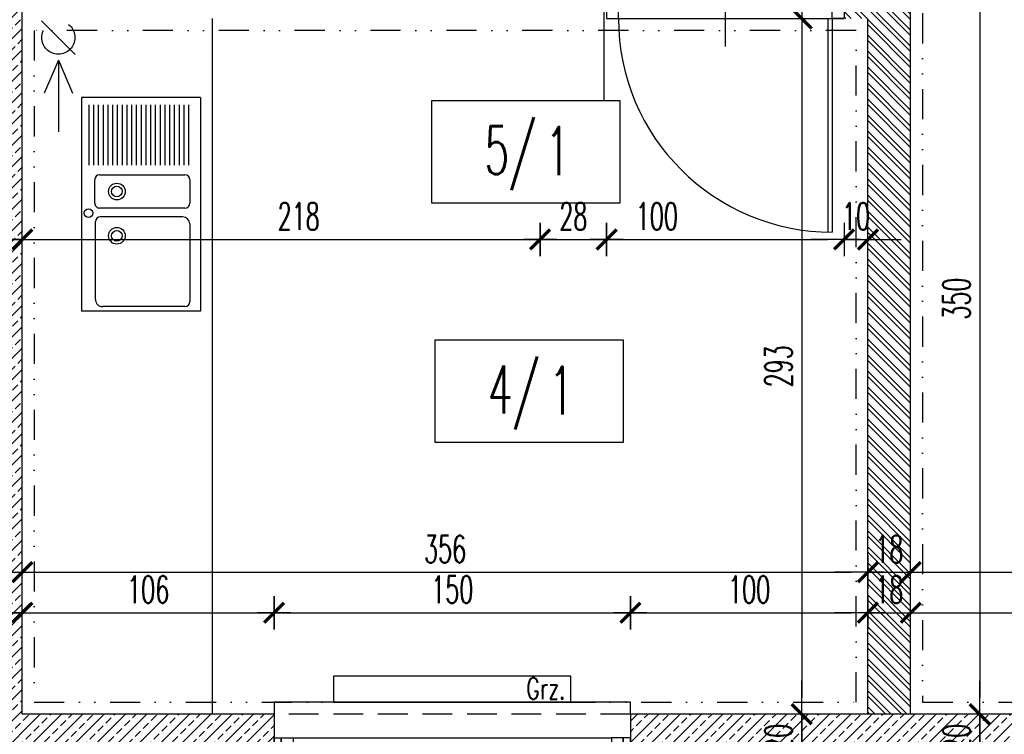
# Model space of a CAD drawing. Extents: x 41755 to 123924, y -112333 to 86187.
# Tile 49 of 256: x 99926 to 100340, y -66484 to -66182. Entities that reach past the tile are written whole.
import ezdxf
from ezdxf.enums import TextEntityAlignment as Align

# ---------------------------------------------------------------- set-up
doc = ezdxf.new("R2010")
doc.units = 0
doc.header["$LTSCALE"] = 50
for name, pattern in [('DASHED', [0.75, 0.5, -0.25]), ('DASHED2', [0.375, 0.25, -0.125]), ('DIVIDE', [31.75, 12.7, -6.35, 0, -6.35, 0, -6.35])]:
    doc.linetypes.add(name, pattern=pattern)
doc.layers.get('0').update_dxf_attribs({"color": 101, "linetype": 'CONTINUOUS'})
doc.layers.add('0-pomoc', color=21, linetype='CONTINUOUS', plot=False)
for name, color, linetype in [('Drz---drzwi', 5, 'CONTINUOUS'), ('Ins-co', 2, 'CONTINUOUS'), ('Ins-went', 141, 'CONTINUOUS'), ('Okn---okna', 5, 'CONTINUOUS'), ('Opis-pom', 6, 'CONTINUOUS'), ('Opis_pom_ramka', 6, 'CONTINUOUS'), ('Sc-beton', 7, 'CONTINUOUS'), ('Sc-beton-hatch', 86, 'CONTINUOUS'), ('Sc-cegla pustak', 42, 'CONTINUOUS'), ('Sc-cegla pustak-hatch', 8, 'CONTINUOUS'), ('Suf-widok', 8, 'CONTINUOUS'), ('Wym-wew', 8, 'CONTINUOUS'), ('Wyp-kuchnia', 71, 'CONTINUOUS')]:
    doc.layers.add(name, color=color, linetype=linetype)
doc.styles.add('KA wymiar', font='romans.shx', dxfattribs={"width": 0.6})
doc.styles.add('ROMANS', font='romans', dxfattribs={"width": 0.85})
doc.dimstyles.new('KA wymiar', dxfattribs={"dimscale": 50, "dimtxt": 0.23, "dimasz": 0.14, "dimexe": 0, "dimexo": 0, "dimgap": 0.08, "dimtad": 1, "dimdec": 1, "dimrnd": 0.5, "dimzin": 9, "dimdsep": 46, "dimtxsty": 'KA wymiar', "dimblk1": 'UKOS', "dimblk2": 'UKOS', "dimsah": 1, "dimcen": 0.2, "dimse1": 1, "dimse2": 1, "dimclrd": 256, "dimclre": 256, "dimclrt": 2, "dimadec": 0, "dimazin": 0, "dimtfac": 1, "dimtdec": 1, "dimtix": 1, "dimtmove": 2, "dimatfit": 3, "dimldrblk": 'DOT', "dimfxl": 0, "dimtolj": 1, "dimtzin": 9, "dimarcsym": 0})
pattern_1 = [(45, (48983.4185, 565.478), (-4.49012806, 4.49012806), []), (45, (48987.9087, 565.478), (-4.49012806, 4.49012806), [3.175, -1.5875])]

# ---------------------------------------------------------------- blocks, each defined once
blk = doc.blocks.new('A$C18127877')
for p, q in [((0, 50), (90, 50)), ((0, 50), (0, 0)), ((90, 50), (90, 0)), ((3, 45), (28.5, 45)), ((3, 43), (28.5, 43)), ((32.5, 7.5), (32.5, 43.5)), ((34.5, 45.5), (44.5, 45.5)), ((46.5, 43.5), (46.5, 7.5)), ((50.18, 42.5), (50.18, 7.81)), ((53.18, 45.5), (86, 45.5)), ((88, 43.5), (88, 8.81)), ((3, 41), (28.5, 41)), ((3, 39), (28.5, 39)), ((3, 37), (28.5, 37)), ((3, 35), (28.5, 35)), ((3, 33), (28.5, 33)), ((3, 31), (28.5, 31)), ((3, 29), (28.5, 29)), ((3, 27), (28.5, 27)), ((3, 25), (28.5, 25)), ((3, 23), (28.5, 23)), ((3, 21), (28.5, 21)), ((3, 19), (28.5, 19)), ((3, 17), (28.5, 17)), ((3, 15), (28.5, 15)), ((3, 13), (28.5, 13)), ((3, 11), (28.5, 11)), ((3, 9), (28.5, 9)), ((3, 7), (28.5, 7)), ((3, 5), (28.5, 5)), ((44.5, 5.5), (34.5, 5.5)), ((85, 5.81), (52.18, 5.81)), ((0, 0), (90, 0)), ((3, 3), (28.5, 3))]:
    blk.add_line(p, q)
for centre, radius in [((39.55, 14.83), 3.5), ((39.55, 14.83), 2.25), ((58.19, 14.83), 3.5), ((58.19, 14.83), 2.25), ((48.69, 2.87), 1.82)]:
    blk.add_circle(centre, radius)
for centre, radius, start, end in [((34.5, 43.5), 2, 90, 180), ((44.5, 43.5), 2, 0, 90), ((53.18, 42.5), 3, 90, 180), ((86, 43.5), 2, 0, 90), ((85, 8.81), 3, 270, 0), ((34.5, 7.5), 2, 180, 270), ((44.5, 7.5), 2, 270, 0), ((52.18, 7.81), 2, 180, 270)]:
    blk.add_arc(centre, radius, start, end)
blk = doc.blocks.new('_0630_DRZWI_90')
at = {"ltscale": 7}
for p, q in [((5, 8), (5, 98)), ((6.8, 8), (6.8, 97.98))]:
    blk.add_line(p, q, dxfattribs=at)
at = {"ltscale": 25}
for p, q in [((50, 19.7), (50, -28.9)), ((5, 8), (0, 8)), ((0, 8), (5, 8)), ((0, 0), (0, 8)), ((95, 8), (5, 8)), ((5, 8), (5, 0)), ((95, 8), (95, 0)), ((100, 8), (95, 8)), ((100, 0), (100, 8)), ((5, 0), (0, 0)), ((5, 0), (0, 0)), ((95, 0), (100, 0)), ((95, 0), (100, 0))]:
    blk.add_line(p, q, dxfattribs=at)
at = {"ltscale": 7}
blk.add_arc((5, 8), 90, 0, 90, dxfattribs=at)
blk = doc.blocks.new('_FKHJK')
for p, q in [((-10, 0), (-15, 0)), ((-15, 0), (-15, -150)), ((25, 0), (28, 0)), ((28, 0), (28, -150)), ((0, -142), (0, -8)), ((3, -142), (3, -8)), ((6, -142), (6, -8)), ((10, -5), (10, -145)), ((-15, -150), (-10, -150)), ((28, -150), (25, -150))]:
    blk.add_line(p, q)
at = {"linetype": 'DASHED2'}
for p, q in [((-10, 0), (-10, -150)), ((25, 0), (25, -150))]:
    blk.add_line(p, q, dxfattribs=at)
for points in [[(10, -5), (10, 0), (0, 0), (0, -3), (4, -3), (4, -5)], [(6, -8), (6, -5), (4, -5), (4, -3), (0, -3), (0, -5), (0, -8)], [(6, -142), (6, -145), (4, -145), (4, -147), (0, -147), (0, -145), (0, -142)], [(10, -145), (10, -150), (0, -150), (0, -147), (4, -147), (4, -145)]]:
    blk.add_lwpolyline(points, close=True)
blk = doc.blocks.new('_STRZAŁKA_WENT')
for q in [(-6.02, -14.01), (0, -30.24), (6.02, -14.01)]:
    blk.add_line((0, 0), q)
blk = doc.blocks.new('UKOS')
at = {"color": 1}
blk.add_line((0, 1), (0, -1), dxfattribs=at)
at = {"color": 8}
blk.add_line((1, 0), (-1, 0), dxfattribs=at)
at = {"color": 1, "const_width": 0.2}
blk.add_lwpolyline([(0.599, 0.599), (-0.599, -0.599)], dxfattribs=at)
blk = doc.blocks.new('*D2115')
at = {"layer": 'Wym-wew', "lineweight": -2}
blk.add_line((99933.97, -66432.31), (100025.97, -66432.31), dxfattribs=at)
at = {"layer": 'Wym-wew', "lineweight": -2, "xscale": 7.000000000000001, "yscale": 7.000000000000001, "zscale": 7.000000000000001, "rotation": 180}
blk.add_blockref('UKOS', (99926.97, -66432.31), dxfattribs=at)
at = {"layer": 'Wym-wew', "lineweight": -2, "xscale": 7.000000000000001, "yscale": 7.000000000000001, "zscale": 7.000000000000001}
blk.add_blockref('UKOS', (100032.97, -66432.31), dxfattribs=at)
at = {"layer": 'Wym-wew', "color": 2, "insert": (99979.97, -66422.56), "char_height": 11.5, "attachment_point": 5, "style": 'KA wymiar'}
blk.add_mtext('\\A1;106', dxfattribs=at)
blk = doc.blocks.new('_Dot')
at = {"layer": '0-pomoc', "color": 0, "lineweight": -2}
blk.add_line((-0.5, 0), (-1, 0), dxfattribs=at)
at = {"layer": '0-pomoc', "color": 0, "const_width": 0.5}
blk.add_lwpolyline([(-0.25, 0, 1), (0.25, 0, 1)], format="xyb", close=True, dxfattribs=at)
blk = doc.blocks.new('*D2116')
at = {"layer": 'Wym-wew', "lineweight": -2}
blk.add_line((100039.97, -66432.31), (100175.97, -66432.31), dxfattribs=at)
at = {"layer": 'Wym-wew', "lineweight": -2, "xscale": 7.000000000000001, "yscale": 7.000000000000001, "zscale": 7.000000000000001, "rotation": 180}
blk.add_blockref('UKOS', (100032.97, -66432.31), dxfattribs=at)
at = {"layer": 'Wym-wew', "lineweight": -2, "xscale": 7.000000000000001, "yscale": 7.000000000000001, "zscale": 7.000000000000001}
blk.add_blockref('UKOS', (100182.97, -66432.31), dxfattribs=at)
at = {"layer": 'Wym-wew', "color": 2, "insert": (100107.97, -66422.56), "char_height": 11.5, "attachment_point": 5, "style": 'KA wymiar'}
blk.add_mtext('\\A1;150', dxfattribs=at)
blk = doc.blocks.new('*D2117')
at = {"layer": 'Wym-wew', "lineweight": -2}
blk.add_line((100189.97, -66432.31), (100275.97, -66432.31), dxfattribs=at)
at = {"layer": 'Wym-wew', "lineweight": -2, "xscale": 7.000000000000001, "yscale": 7.000000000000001, "zscale": 7.000000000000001, "rotation": 180}
blk.add_blockref('UKOS', (100182.97, -66432.31), dxfattribs=at)
at = {"layer": 'Wym-wew', "lineweight": -2, "xscale": 7.000000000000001, "yscale": 7.000000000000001, "zscale": 7.000000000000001}
blk.add_blockref('UKOS', (100282.97, -66432.31), dxfattribs=at)
at = {"layer": 'Wym-wew', "color": 2, "insert": (100232.97, -66422.56), "char_height": 11.5, "attachment_point": 5, "style": 'KA wymiar'}
blk.add_mtext('\\A1;100', dxfattribs=at)
blk = doc.blocks.new('*D2118')
at = {"layer": 'Wym-wew', "lineweight": -2}
for p, q in [((100275.97, -66432.31), (100268.97, -66432.31)), ((100282.97, -66432.31), (100300.97, -66432.31)), ((100307.97, -66432.31), (100314.97, -66432.31))]:
    blk.add_line(p, q, dxfattribs=at)
at = {"layer": 'Wym-wew', "lineweight": -2, "xscale": 7.000000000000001, "yscale": 7.000000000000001, "zscale": 7.000000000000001}
blk.add_blockref('UKOS', (100282.97, -66432.31), dxfattribs=at)
at = {"layer": 'Wym-wew', "lineweight": -2, "xscale": 7.000000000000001, "yscale": 7.000000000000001, "zscale": 7.000000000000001, "rotation": 180}
blk.add_blockref('UKOS', (100300.97, -66432.31), dxfattribs=at)
at = {"layer": 'Wym-wew', "color": 2, "insert": (100291.97, -66422.56), "char_height": 11.5, "attachment_point": 5, "style": 'KA wymiar'}
blk.add_mtext('\\A1;18', dxfattribs=at)
blk = doc.blocks.new('*D2119')
at = {"layer": 'Wym-wew', "lineweight": -2}
blk.add_line((100307.97, -66432.31), (100402.97, -66432.31), dxfattribs=at)
at = {"layer": 'Wym-wew', "lineweight": -2, "xscale": 7.000000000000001, "yscale": 7.000000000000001, "zscale": 7.000000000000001, "rotation": 180}
blk.add_blockref('UKOS', (100300.97, -66432.31), dxfattribs=at)
at = {"layer": 'Wym-wew', "lineweight": -2, "xscale": 7.000000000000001, "yscale": 7.000000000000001, "zscale": 7.000000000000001}
blk.add_blockref('UKOS', (100409.97, -66432.31), dxfattribs=at)
at = {"layer": 'Wym-wew', "color": 2, "insert": (100355.47, -66422.56), "char_height": 11.5, "attachment_point": 5, "style": 'KA wymiar'}
blk.add_mtext('\\A1;109', dxfattribs=at)
blk = doc.blocks.new('*D2127')
at = {"layer": 'Wym-wew', "lineweight": -2}
for p, q in [((99899.97, -66432.31), (99892.97, -66432.31)), ((99926.97, -66432.31), (99906.97, -66432.31)), ((99933.97, -66432.31), (99940.97, -66432.31))]:
    blk.add_line(p, q, dxfattribs=at)
at = {"layer": 'Wym-wew', "lineweight": -2, "xscale": 7.000000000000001, "yscale": 7.000000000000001, "zscale": 7.000000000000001}
blk.add_blockref('UKOS', (99906.97, -66432.31), dxfattribs=at)
at = {"layer": 'Wym-wew', "lineweight": -2, "xscale": 7.000000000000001, "yscale": 7.000000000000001, "zscale": 7.000000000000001, "rotation": 180}
blk.add_blockref('UKOS', (99926.97, -66432.31), dxfattribs=at)
at = {"layer": 'Wym-wew', "color": 2, "insert": (99916.97, -66422.56), "char_height": 11.5, "attachment_point": 5, "style": 'KA wymiar'}
blk.add_mtext('\\A1;20', dxfattribs=at)
blk = doc.blocks.new('*D2130')
at = {"layer": 'Wym-wew', "lineweight": -2}
blk.add_line((99933.97, -66275.08), (100137.97, -66275.08), dxfattribs=at)
at = {"layer": 'Wym-wew', "lineweight": -2, "xscale": 7.000000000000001, "yscale": 7.000000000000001, "zscale": 7.000000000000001, "rotation": 180}
blk.add_blockref('UKOS', (99926.97, -66275.08), dxfattribs=at)
at = {"layer": 'Wym-wew', "lineweight": -2, "xscale": 7.000000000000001, "yscale": 7.000000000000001, "zscale": 7.000000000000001}
blk.add_blockref('UKOS', (100144.97, -66275.08), dxfattribs=at)
at = {"layer": 'Wym-wew', "color": 2, "insert": (100043.32, -66265.33), "char_height": 11.5, "attachment_point": 5, "style": 'KA wymiar'}
blk.add_mtext('\\A1;218', dxfattribs=at)
blk = doc.blocks.new('*D2131')
at = {"layer": 'Wym-wew', "lineweight": -2}
blk.add_line((100151.97, -66275.08), (100165.97, -66275.08), dxfattribs=at)
at = {"layer": 'Wym-wew', "lineweight": -2, "xscale": 7.000000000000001, "yscale": 7.000000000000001, "zscale": 7.000000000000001, "rotation": 180}
blk.add_blockref('UKOS', (100144.97, -66275.08), dxfattribs=at)
at = {"layer": 'Wym-wew', "lineweight": -2, "xscale": 7.000000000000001, "yscale": 7.000000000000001, "zscale": 7.000000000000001}
blk.add_blockref('UKOS', (100172.97, -66275.08), dxfattribs=at)
at = {"layer": 'Wym-wew', "color": 2, "insert": (100158.97, -66265.33), "char_height": 11.5, "attachment_point": 5, "style": 'KA wymiar'}
blk.add_mtext('\\A1;28', dxfattribs=at)
blk = doc.blocks.new('*D2132')
at = {"layer": 'Wym-wew', "lineweight": -2}
blk.add_line((100179.97, -66275.08), (100265.97, -66275.08), dxfattribs=at)
at = {"layer": 'Wym-wew', "lineweight": -2, "xscale": 7.000000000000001, "yscale": 7.000000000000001, "zscale": 7.000000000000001, "rotation": 180}
blk.add_blockref('UKOS', (100172.97, -66275.08), dxfattribs=at)
at = {"layer": 'Wym-wew', "lineweight": -2, "xscale": 7.000000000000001, "yscale": 7.000000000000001, "zscale": 7.000000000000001}
blk.add_blockref('UKOS', (100272.97, -66275.08), dxfattribs=at)
at = {"layer": 'Wym-wew', "color": 2, "insert": (100194.12, -66265.33), "char_height": 11.5, "attachment_point": 5, "style": 'KA wymiar'}
blk.add_mtext('\\A1;100', dxfattribs=at)
blk = doc.blocks.new('*D2133')
at = {"layer": 'Wym-wew', "lineweight": -2}
for p, q in [((100265.97, -66275.08), (100258.97, -66275.08)), ((100272.97, -66275.08), (100282.97, -66275.08)), ((100289.97, -66275.08), (100296.97, -66275.08))]:
    blk.add_line(p, q, dxfattribs=at)
at = {"layer": 'Wym-wew', "lineweight": -2, "xscale": 7.000000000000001, "yscale": 7.000000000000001, "zscale": 7.000000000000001}
blk.add_blockref('UKOS', (100272.97, -66275.08), dxfattribs=at)
at = {"layer": 'Wym-wew', "lineweight": -2, "xscale": 7.000000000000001, "yscale": 7.000000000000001, "zscale": 7.000000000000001, "rotation": 180}
blk.add_blockref('UKOS', (100282.97, -66275.08), dxfattribs=at)
at = {"layer": 'Wym-wew', "color": 2, "insert": (100277.97, -66265.33), "char_height": 11.5, "attachment_point": 5, "style": 'KA wymiar'}
blk.add_mtext('\\A1;10', dxfattribs=at)
blk = doc.blocks.new('*D2134')
at = {"layer": 'Wym-wew', "lineweight": -2}
for p, q in [((99899.97, -66275.08), (99892.97, -66275.08)), ((99926.97, -66275.08), (99906.97, -66275.08)), ((99933.97, -66275.08), (99940.97, -66275.08))]:
    blk.add_line(p, q, dxfattribs=at)
at = {"layer": 'Wym-wew', "lineweight": -2, "xscale": 7.000000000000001, "yscale": 7.000000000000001, "zscale": 7.000000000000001}
blk.add_blockref('UKOS', (99906.97, -66275.08), dxfattribs=at)
at = {"layer": 'Wym-wew', "lineweight": -2, "xscale": 7.000000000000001, "yscale": 7.000000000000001, "zscale": 7.000000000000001, "rotation": 180}
blk.add_blockref('UKOS', (99926.97, -66275.08), dxfattribs=at)
at = {"layer": 'Wym-wew', "color": 2, "insert": (99916.97, -66265.33), "char_height": 11.5, "attachment_point": 5, "style": 'KA wymiar'}
blk.add_mtext('\\A1;20', dxfattribs=at)
blk = doc.blocks.new('*D2168')
at = {"layer": 'Wym-wew', "lineweight": -2}
for p, q in [((100255.13, -66157.03), (100255.13, -66150.03)), ((100255.13, -66164.03), (100255.13, -66182.03)), ((100255.13, -66189.03), (100255.13, -66196.03))]:
    blk.add_line(p, q, dxfattribs=at)
at = {"layer": 'Wym-wew', "lineweight": -2, "xscale": 7.000000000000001, "yscale": 7.000000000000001, "zscale": 7.000000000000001}
for p, rotation in [((100255.13, -66164.03), 270), ((100255.13, -66182.03), 90)]:
    blk.add_blockref('UKOS', p, dxfattribs=dict(at, rotation=rotation))
at = {"layer": 'Wym-wew', "color": 2, "insert": (100245.38, -66173.03), "char_height": 11.5, "attachment_point": 5, "rotation": 90, "style": 'KA wymiar'}
blk.add_mtext('\\A1;18', dxfattribs=at)
blk = doc.blocks.new('*D2169')
at = {"layer": 'Wym-wew', "lineweight": -2}
blk.add_line((100255.13, -66189.03), (100255.13, -66468.03), dxfattribs=at)
at = {"layer": 'Wym-wew', "lineweight": -2, "xscale": 7.000000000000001, "yscale": 7.000000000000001, "zscale": 7.000000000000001}
for p, rotation in [((100255.13, -66182.03), 90), ((100255.13, -66475.03), 270)]:
    blk.add_blockref('UKOS', p, dxfattribs=dict(at, rotation=rotation))
at = {"layer": 'Wym-wew', "color": 2, "insert": (100245.38, -66328.53), "char_height": 11.5, "attachment_point": 5, "rotation": 90, "style": 'KA wymiar'}
blk.add_mtext('\\A1;293', dxfattribs=at)
blk = doc.blocks.new('*D2170')
at = {"layer": 'Wym-wew', "lineweight": -2}
for p, q in [((100255.13, -66468.03), (100255.13, -66461.03)), ((100255.13, -66475.03), (100255.13, -66495.03)), ((100255.13, -66502.03), (100255.13, -66509.03))]:
    blk.add_line(p, q, dxfattribs=at)
at = {"layer": 'Wym-wew', "lineweight": -2, "xscale": 7.000000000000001, "yscale": 7.000000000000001, "zscale": 7.000000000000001}
for p, rotation in [((100255.13, -66475.03), 270), ((100255.13, -66495.03), 90)]:
    blk.add_blockref('UKOS', p, dxfattribs=dict(at, rotation=rotation))
at = {"layer": 'Wym-wew', "color": 2, "insert": (100245.38, -66485.03), "char_height": 11.5, "attachment_point": 5, "rotation": 90, "style": 'KA wymiar'}
blk.add_mtext('\\A1;20', dxfattribs=at)
blk = doc.blocks.new('*D2171')
at = {"layer": 'Wym-wew', "lineweight": -2}
for p, q in [((100255.13, -66488.03), (100255.13, -66481.03)), ((100255.13, -66495.03), (100255.13, -66510.03)), ((100255.13, -66517.03), (100255.13, -66524.03))]:
    blk.add_line(p, q, dxfattribs=at)
at = {"layer": 'Wym-wew', "lineweight": -2, "xscale": 7.000000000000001, "yscale": 7.000000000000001, "zscale": 7.000000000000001}
for p, rotation in [((100255.13, -66495.03), 270), ((100255.13, -66510.03), 90)]:
    blk.add_blockref('UKOS', p, dxfattribs=dict(at, rotation=rotation))
at = {"layer": 'Wym-wew', "color": 2, "insert": (100245.38, -66502.53), "char_height": 11.5, "attachment_point": 5, "rotation": 90, "style": 'KA wymiar'}
blk.add_mtext('\\A1;15', dxfattribs=at)
blk = doc.blocks.new('*D2209')
at = {"layer": 'Wym-wew', "lineweight": -2}
blk.add_line((99933.97, -66415.23), (100275.97, -66415.23), dxfattribs=at)
at = {"layer": 'Wym-wew', "lineweight": -2, "xscale": 7.000000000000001, "yscale": 7.000000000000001, "zscale": 7.000000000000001, "rotation": 180}
blk.add_blockref('UKOS', (99926.97, -66415.23), dxfattribs=at)
at = {"layer": 'Wym-wew', "lineweight": -2, "xscale": 7.000000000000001, "yscale": 7.000000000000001, "zscale": 7.000000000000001}
blk.add_blockref('UKOS', (100282.97, -66415.23), dxfattribs=at)
at = {"layer": 'Wym-wew', "color": 2, "insert": (100104.97, -66405.48), "char_height": 11.5, "attachment_point": 5, "style": 'KA wymiar'}
blk.add_mtext('\\A1;356', dxfattribs=at)
blk = doc.blocks.new('*D2210')
at = {"layer": 'Wym-wew', "lineweight": -2}
for p, q in [((100275.97, -66415.23), (100268.97, -66415.23)), ((100282.97, -66415.23), (100300.97, -66415.23)), ((100307.97, -66415.23), (100314.97, -66415.23))]:
    blk.add_line(p, q, dxfattribs=at)
at = {"layer": 'Wym-wew', "lineweight": -2, "xscale": 7.000000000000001, "yscale": 7.000000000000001, "zscale": 7.000000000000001}
blk.add_blockref('UKOS', (100282.97, -66415.23), dxfattribs=at)
at = {"layer": 'Wym-wew', "lineweight": -2, "xscale": 7.000000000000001, "yscale": 7.000000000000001, "zscale": 7.000000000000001, "rotation": 180}
blk.add_blockref('UKOS', (100300.97, -66415.23), dxfattribs=at)
at = {"layer": 'Wym-wew', "color": 2, "insert": (100291.97, -66405.48), "char_height": 11.5, "attachment_point": 5, "style": 'KA wymiar'}
blk.add_mtext('\\A1;18', dxfattribs=at)
blk = doc.blocks.new('*D2211')
at = {"layer": 'Wym-wew', "lineweight": -2}
blk.add_line((100307.97, -66415.23), (100662.97, -66415.23), dxfattribs=at)
at = {"layer": 'Wym-wew', "lineweight": -2, "xscale": 7.000000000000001, "yscale": 7.000000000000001, "zscale": 7.000000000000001, "rotation": 180}
blk.add_blockref('UKOS', (100300.97, -66415.23), dxfattribs=at)
at = {"layer": 'Wym-wew', "lineweight": -2, "xscale": 7.000000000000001, "yscale": 7.000000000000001, "zscale": 7.000000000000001}
blk.add_blockref('UKOS', (100669.97, -66415.23), dxfattribs=at)
at = {"layer": 'Wym-wew', "color": 2, "insert": (100485.47, -66405.48), "char_height": 11.5, "attachment_point": 5, "style": 'KA wymiar'}
blk.add_mtext('\\A1;369', dxfattribs=at)
blk = doc.blocks.new('*D2233')
at = {"layer": 'Wym-wew', "lineweight": -2}
blk.add_line((100330.03, -66132.03), (100330.03, -66468.03), dxfattribs=at)
at = {"layer": 'Wym-wew', "lineweight": -2, "xscale": 7.000000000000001, "yscale": 7.000000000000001, "zscale": 7.000000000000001}
for p, rotation in [((100330.03, -66125.03), 90), ((100330.03, -66475.03), 270)]:
    blk.add_blockref('UKOS', p, dxfattribs=dict(at, rotation=rotation))
at = {"layer": 'Wym-wew', "color": 2, "insert": (100320.28, -66300.03), "char_height": 11.5, "attachment_point": 5, "rotation": 90, "style": 'KA wymiar'}
blk.add_mtext('\\A1;350', dxfattribs=at)
blk = doc.blocks.new('*D2234')
at = {"layer": 'Wym-wew', "lineweight": -2}
for p, q in [((100330.03, -66468.03), (100330.03, -66461.03)), ((100330.03, -66475.03), (100330.03, -66495.03)), ((100330.03, -66502.03), (100330.03, -66509.03))]:
    blk.add_line(p, q, dxfattribs=at)
at = {"layer": 'Wym-wew', "lineweight": -2, "xscale": 7.000000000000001, "yscale": 7.000000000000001, "zscale": 7.000000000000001}
for p, rotation in [((100330.03, -66475.03), 270), ((100330.03, -66495.03), 90)]:
    blk.add_blockref('UKOS', p, dxfattribs=dict(at, rotation=rotation))
at = {"layer": 'Wym-wew', "color": 2, "insert": (100320.28, -66485.03), "char_height": 11.5, "attachment_point": 5, "rotation": 90, "style": 'KA wymiar'}
blk.add_mtext('\\A1;20', dxfattribs=at)
blk = doc.blocks.new('*D2235')
at = {"layer": 'Wym-wew', "lineweight": -2}
for p, q in [((100330.03, -66488.03), (100330.03, -66481.03)), ((100330.03, -66495.03), (100330.03, -66510.03)), ((100330.03, -66517.03), (100330.03, -66524.03))]:
    blk.add_line(p, q, dxfattribs=at)
at = {"layer": 'Wym-wew', "lineweight": -2, "xscale": 7.000000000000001, "yscale": 7.000000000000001, "zscale": 7.000000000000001}
for p, rotation in [((100330.03, -66495.03), 270), ((100330.03, -66510.03), 90)]:
    blk.add_blockref('UKOS', p, dxfattribs=dict(at, rotation=rotation))
at = {"layer": 'Wym-wew', "color": 2, "insert": (100320.28, -66502.53), "char_height": 11.5, "attachment_point": 5, "rotation": 90, "style": 'KA wymiar'}
blk.add_mtext('\\A1;15', dxfattribs=at)
blk = doc.blocks.new('_opis_pom_metka')
at = {"layer": 'Opis_pom_ramka'}
blk.add_lwpolyline([(-33.13, 0), (32.87, 0), (32.87, -36), (-33.13, -36)], close=True, dxfattribs=at)
at = {"style": 'KA wymiar', "width": 0.6}
blk.add_attdef('KO/', text='', height=16.8, dxfattribs=at).set_placement((3.45, -25.87), align=Align.RIGHT)
blk.add_attdef('NR', (3.8, -26.16), '', height=16.8, dxfattribs=at)

msp = doc.modelspace()

# ---------------------------------------------------------------- hatches: boundary and pattern name
at = {"layer": 'Sc-beton-hatch'}
h = msp.add_hatch(dxfattribs=at)
h.set_pattern_fill('ANSI33', color=256, style=0)
h.set_pattern_definition(pattern_1)
h.paths.add_polyline_path([(100032.966, -66475.031), (99926.966, -66475.031), (99926.966, -66175.443), (99916.966, -66181.649), (99916.966, -66485.031), (100032.966, -66485.031)])
h.paths.add_polyline_path([(100032.966, -66485.031), (99916.966, -66485.031), (99916.966, -66495.031), (100032.966, -66495.031)])
h.paths.add_polyline_path([(99916.966, -66485.031), (99906.966, -66485.031), (99906.966, -66495.031), (99916.966, -66495.031)])
h.paths.add_polyline_path([(99916.966, -66181.649), (99906.966, -66187.856), (99906.966, -66485.031), (99916.966, -66485.031)])
h.paths.add_polyline_path([(99926.966, -66124.739), (99916.966, -66122.744), (99916.966, -66181.649), (99926.966, -66175.443)])
h.paths.add_polyline_path([(99916.966, -66122.744), (99906.966, -66120.749), (99906.966, -66187.856), (99916.966, -66181.649)])
h.paths.add_polyline_path([(99916.966, -66080.073), (99906.966, -66080.073), (99906.966, -66120.749), (99916.966, -66122.744)])
h.paths.add_polyline_path([(99926.966, -66080.073), (99916.966, -66080.073), (99916.966, -66122.744), (99926.966, -66124.739)])
h = msp.add_hatch(dxfattribs=at)
h.set_pattern_fill('ANSI33', color=256, style=0)
h.set_pattern_definition(pattern_1)
h.paths.add_polyline_path([(100182.966, -66475.031), (100182.966, -66485.031), (100409.966, -66485.031), (100409.966, -66475.031)])
h.paths.add_polyline_path([(100409.966, -66495.031), (100409.966, -66485.031), (100182.966, -66485.031), (100182.966, -66495.031)])
h.paths.add_polyline_path([(100236.751, -66493.492), (100236.751, -66476.57), (100254.001, -66476.57), (100254.001, -66493.492)], flags=9)
h.paths.add_polyline_path([(100311.651, -66493.492), (100311.651, -66476.57), (100328.901, -66476.57), (100328.901, -66493.492)], flags=9)
at = {"layer": 'Sc-cegla pustak-hatch'}
h = msp.add_hatch(dxfattribs=at)
h.set_pattern_fill('ANSI32', color=256, scale=0.5, angle=90, style=0)
h.set_pattern_definition([(135, (48983.4185, 565.478), (-3.36759605, -3.36759605), []), (135, (48983.4185, 567.723), (-3.36759605, -3.36759605), [])])
h.paths.add_polyline_path([(100300.966, -66144.92), (100282.966, -66144.92), (100282.966, -66164.031), (100272.966, -66164.031), (100272.966, -66182.031), (100282.966, -66182.031), (100282.966, -66475.031), (100300.966, -66475.031)])
h.paths.add_polyline_path([(100282.966, -66125.031), (100282.966, -66144.92), (100300.966, -66144.92), (100300.966, -66125.031), (100292.966, -66125.031)])
h.paths.add_polyline_path([(100283.998, -66413.939), (100299.934, -66413.939), (100299.934, -66431.189), (100283.998, -66431.189)], flags=24)
h.paths.add_polyline_path([(100269.998, -66256.705), (100285.934, -66256.705), (100285.934, -66273.955), (100269.998, -66273.955)], flags=9)
h.paths.add_polyline_path([(100283.998, -66396.852), (100299.934, -66396.852), (100299.934, -66414.102), (100283.998, -66414.102)], flags=24)

# ---------------------------------------------------------------- linework, layer by layer
at = {"layer": 'Ins-co'}
msp.add_lwpolyline([(100057.966, -66459.025), (100057.966, -66470.025), (100157.966, -66470.025), (100157.966, -66459.025)], close=True, dxfattribs=at)
at = {"layer": 'Ins-went', "linetype": 'DASHED'}
msp.add_line((99949.221, -66197.102), (99935.079, -66182.96), dxfattribs=at)
msp.add_circle((99942.15, -66190.031), 7, dxfattribs=at)
at = {"layer": 'Opis-pom'}
msp.add_lwpolyline([(100171.977, -66216.528), (100171.977, -66130.118)], dxfattribs=at)
at = {"layer": 'Sc-beton'}
for p, q in [((99926.966, -66475.031), (99926.966, -65965.031)), ((100032.966, -66475.031), (99926.966, -66475.031)), ((100409.966, -66475.031), (100182.966, -66475.031))]:
    msp.add_line(p, q, dxfattribs=at)
for points in [[(100032.966, -66475.031), (100032.966, -66495.031)], [(100182.966, -66475.031), (100182.966, -66495.031)]]:
    msp.add_lwpolyline(points, dxfattribs=at)
at = {"layer": 'Sc-cegla pustak'}
for points in [[(100300.966, -66475.031), (100300.966, -66125.031)], [(100282.966, -66475.031), (100282.966, -66182.031)]]:
    msp.add_lwpolyline(points, dxfattribs=at)
at = {"layer": 'Suf-widok', "linetype": 'DIVIDE', "ltscale": 0.02}
for points in [[(100305.966, -66470.031), (100664.966, -66470.031), (100664.966, -66020.031), (100305.966, -66020.031)], [(100277.966, -66187.031), (99931.966, -66187.031), (99931.966, -66470.031), (100277.966, -66470.031)]]:
    msp.add_lwpolyline(points, close=True, dxfattribs=at)
at = {"layer": 'Wyp-kuchnia'}
msp.add_lwpolyline([(100006.966, -66182.031), (100006.966, -66475.031)], dxfattribs=at)

# ---------------------------------------------------------------- block references
at = {"layer": 'Drz---drzwi', "rotation": 180}
msp.add_blockref('_0630_DRZWI_90', (100272.966, -66174.031), dxfattribs=at)
at = {"layer": 'Ins-went'}
msp.add_blockref('_STRZAŁKA_WENT', (99942.15, -66199.492), dxfattribs=at)
at = {"layer": 'Okn---okna', "rotation": 270}
msp.add_blockref('_FKHJK', (100182.966, -66485.031), dxfattribs=at)
at = {"layer": 'Opis-pom'}
ref = msp.add_blockref('_opis_pom_metka', (100139.105, -66216.528), dxfattribs=dict(at, xscale=1.2, yscale=1.2, zscale=1.2))
ref.add_attrib('KO/', '5/', dxfattribs={"layer": '0', "height": 20.16, "style": 'KA wymiar', "width": 0.6}).set_placement((100143.331, -66247.57), align=Align.RIGHT)
ref.add_attrib('NR', '1', (100147.215, -66247.926), dxfattribs={"layer": '0', "height": 20.16, "style": 'KA wymiar', "width": 0.6})
ref = msp.add_blockref('_opis_pom_metka', (100140.544, -66317.356), dxfattribs=dict(at, xscale=1.2, yscale=1.2, zscale=1.2))
ref.add_attrib('KO/', '4/', dxfattribs={"layer": '0', "height": 20.16, "style": 'KA wymiar', "width": 0.6}).set_placement((100144.77, -66348.397), align=Align.RIGHT)
ref.add_attrib('NR', '1', (100148.654, -66348.753), dxfattribs={"layer": '0', "height": 20.16, "style": 'KA wymiar', "width": 0.6})
at = {"layer": 'Wyp-kuchnia', "rotation": 270}
msp.add_blockref('A$C18127877', (99951.966, -66215.34), dxfattribs=at)

# ---------------------------------------------------------------- texts
at = {"layer": 'Ins-co', "style": 'ROMANS', "width": 0.7}
msp.add_text('Grz.', height=9, dxfattribs=at).set_placement((100139.167, -66468.744, 0))

# ---------------------------------------------------------------- dimensions: what is measured, and where the dimension line sits
at = {"layer": 'Wym-wew'}
for base, p1, p2, picture, middle in [((100330.026, -66475.031), (100300.966, -66125.031), (100300.966, -66475.031), '*D2233', (100320.276, -66300.031)), ((100255.126, -66182.031), (100282.966, -66164.031), (100282.966, -66182.031), '*D2168', (100245.376, -66173.031)), ((100255.126, -66475.031), (100282.966, -66182.031), (100282.966, -66475.031), '*D2169', (100245.376, -66328.531)), ((100255.126, -66495.031), (100282.966, -66475.031), (100282.966, -66495.031), '*D2170', (100245.376, -66485.031)), ((100330.026, -66495.031), (100300.966, -66475.031), (100300.966, -66495.031), '*D2234', (100320.276, -66485.031)), ((100255.126, -66510.031), (100282.966, -66495.031), (100282.966, -66510.031), '*D2171', (100245.376, -66502.531)), ((100330.026, -66510.031), (100300.966, -66495.031), (100300.966, -66510.031), '*D2235', (100320.276, -66502.531))]:
    dim = msp.add_linear_dim(base=base, p1=p1, p2=p2, angle=90, dimstyle='KA wymiar', override={"dimscale": 100, "dimtxt": 0.115, "dimasz": 0.07, "dimgap": 0.04, "dimdec": 2, "dimpost": '\\X', "dimtdec": 2}, dxfattribs=at)
    dim.commit()
    dim.dimension.update_dxf_attribs({"geometry": picture, "text_midpoint": middle})
for base, p1, p2, picture, middle in [((99906.966, -66275.08), (99926.966, -66216.407), (99906.966, -66236.152), '*D2134', (99916.966, -66265.33)), ((100172.966, -66275.08), (100144.966, -66216.407), (100172.966, -66216.407), '*D2131', (100158.966, -66265.33)), ((100282.966, -66275.08), (100272.966, -66216.407), (100282.966, -66216.407), '*D2133', (100277.966, -66265.33)), ((100282.966, -66415.227), (99926.966, -66425.314), (100282.966, -66425.314), '*D2209', (100104.966, -66405.477)), ((100300.966, -66415.227), (100282.966, -66425.314), (100300.966, -66475.031), '*D2210', (100291.966, -66405.477)), ((100669.966, -66415.227), (100300.966, -66475.031), (100669.966, -66475.031), '*D2211', (100485.466, -66405.477)), ((99906.966, -66432.314), (99926.966, -66477.865), (99906.966, -66492.894), '*D2127', (99916.966, -66422.564)), ((100032.966, -66432.314), (99926.966, -66477.865), (100032.966, -66477.865), '*D2115', (99979.966, -66422.564)), ((100182.966, -66432.314), (100032.966, -66477.865), (100182.966, -66477.865), '*D2116', (100107.966, -66422.564)), ((100282.966, -66432.314), (100182.966, -66477.865), (100282.966, -66477.865), '*D2117', (100232.966, -66422.564)), ((100300.966, -66432.314), (100282.966, -66477.865), (100300.966, -66477.865), '*D2118', (100291.966, -66422.564)), ((100409.966, -66432.314), (100300.966, -66477.865), (100409.966, -66477.865), '*D2119', (100355.466, -66422.564))]:
    dim = msp.add_linear_dim(base=base, p1=p1, p2=p2, dimstyle='KA wymiar', override={"dimscale": 100, "dimtxt": 0.115, "dimasz": 0.07, "dimgap": 0.04, "dimdec": 2, "dimpost": '\\X', "dimtdec": 2}, dxfattribs=at)
    dim.commit()
    dim.dimension.update_dxf_attribs({"geometry": picture, "text_midpoint": middle})
for base, p1, p2, picture, middle in [((100144.966, -66275.08), (99926.966, -66216.407), (100144.966, -66216.407), '*D2130', (100043.324, -66265.33)), ((100272.966, -66275.08), (100172.966, -66216.407), (100272.966, -66216.407), '*D2132', (100194.119, -66265.33))]:
    dim = msp.add_linear_dim(base=base, p1=p1, p2=p2, dimstyle='KA wymiar', override={"dimscale": 100, "dimtxt": 0.115, "dimasz": 0.07, "dimgap": 0.04, "dimdec": 2, "dimpost": '\\X', "dimtdec": 2}, dxfattribs=at)
    dim.commit()
    dim.dimension.update_dxf_attribs({"geometry": picture, "text_midpoint": middle, "dimtype": 160})

doc.saveas('drawing.dxf')
